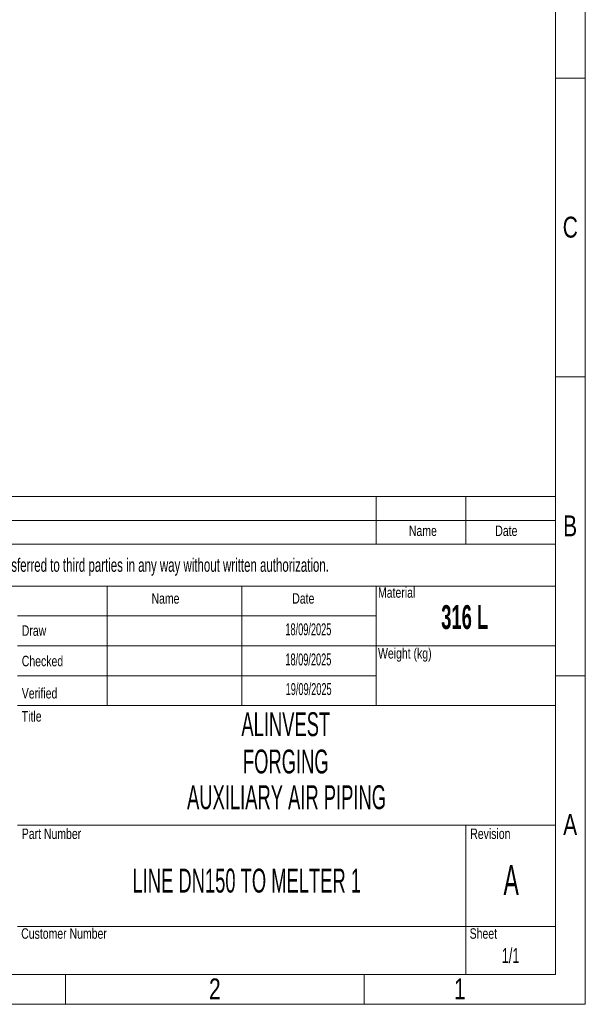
# Model space of a CAD drawing. Header units: millimetres. Extents: x 0 to 594, y 0 to 424.
# Tile 13 of 14: x 496 to 594, y 0 to 171. Entities that reach past the tile are written whole.
import ezdxf

# ---------------------------------------------------------------- set-up
doc = ezdxf.new("R2010")
doc.units = ezdxf.units.MM
doc.header["$LTSCALE"] = 0.25
doc.layers.add('SLD-0', color=179, linetype='Continuous')
doc.styles.add('SLDTEXTSTYLE1', font='TXT', dxfattribs={"width": 0.574367})
doc.styles.add('SLDTEXTSTYLE2', font='TXT', dxfattribs={"width": 0.638186})
doc.styles.add('SLDTEXTSTYLE3', font='TXT', dxfattribs={"width": 0.75})

# ---------------------------------------------------------------- blocks, each defined once
blk = doc.blocks.new('cajetin')
at = {"color": 7, "linetype": 'Continuous', "lineweight": 18}
for p, q in [((861, 615), (861, 0)), ((853.5, 607.5), (853.5, 7.5)), ((853.5, 232.5), (861, 232.5)), ((853.5, 157.5), (861, 157.5)), ((853.5, 82.5), (861, 82.5)), ((853.5, 7.5), (7.5, 7.5)), ((730.5, 7.5), (730.5, 0)), ((805.5, 7.5), (805.5, 0)), ((861, 0), (0, 0))]:
    blk.add_line(p, q, dxfattribs=at)
at = {"color": 7, "linetype": 'Continuous', "lineweight": 0, "char_height": 5.25, "attachment_point": 2, "style": 'SLDTEXTSTYLE3'}
for s, insert in [('C', (857.23, 197.74)), ('B', (857.19, 122.74)), ('A', (857.2, 47.74)), ('2', (768.01, 6.49)), ('1', (829.51, 6.49))]:
    blk.add_mtext(s, dxfattribs=dict(at, insert=insert))

msp = doc.modelspace()

# ---------------------------------------------------------------- linework, layer by layer
at = {"color": 7, "linetype": 'Continuous', "lineweight": 18}
for p, q in [((402.554, 87.9617), (588.8258, 87.9617)), ((557.7805, 87.9617), (557.7805, 79.6829)), ((573.3031, 87.9617), (573.3031, 79.6829)), ((588.8258, 87.9617), (588.8258, 5.1742)), ((402.554, 83.8223), (588.8258, 83.8223)), ((402.554, 79.6829), (588.8258, 79.6829)), ((402.554, 72.439), (588.8258, 72.439)), ((511.2125, 72.439), (511.2125, 51.7422)), ((534.4965, 72.439), (534.4965, 51.7422)), ((557.7805, 72.439), (557.7805, 67.2648)), ((557.7805, 67.2648), (495.6899, 67.2648)), ((557.7805, 67.2648), (557.7805, 62.0906)), ((557.7805, 62.0906), (495.6899, 62.0906)), ((557.7805, 62.0906), (557.7805, 56.9164)), ((557.7805, 62.0906), (588.8258, 62.0906)), ((557.7805, 56.9164), (495.6899, 56.9164)), ((557.7805, 56.9164), (557.7805, 51.7422)), ((495.6899, 51.7422), (511.2125, 51.7422)), ((511.2125, 51.7422), (534.4965, 51.7422)), ((534.4965, 51.7422), (557.7805, 51.7422)), ((557.7805, 51.7422), (588.8258, 51.7422)), ((495.6899, 31.0453), (588.8258, 31.0453)), ((573.3031, 31.0453), (573.3031, 5.1742)), ((495.6899, 13.453), (588.8258, 13.453)), ((402.554, 5.1742), (588.8258, 5.1742))]:
    msp.add_line(p, q, dxfattribs=at)

# ---------------------------------------------------------------- block references
at = {"xscale": 0.689895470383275, "yscale": 0.689895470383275, "zscale": 0.689895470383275}
msp.add_blockref('cajetin', (0, 0), dxfattribs=at)

# ---------------------------------------------------------------- texts
at = {"color": 7, "linetype": 'Continuous', "lineweight": 0}
for s, insert, char_height, attachment_point, style in [('Name', (565.8754, 82.9285), 1.81098, 2, 'SLDTEXTSTYLE3'), ('Date', (580.3263, 82.9285), 1.81098, 2, 'SLDTEXTSTYLE3'), ('Material', (558.1015, 72.2284), 1.81098, 1, 'SLDTEXTSTYLE3'), ('Name', (518.8753, 71.2092), 1.81098, 1, 'SLDTEXTSTYLE3'), ('Date', (543.248, 71.2092), 1.81098, 1, 'SLDTEXTSTYLE3'), ('Draw', (496.4143, 65.6342), 1.81098, 1, 'SLDTEXTSTYLE3'), ('Weight (kg)', (558.1015, 61.7008), 1.810976, 1, 'SLDTEXTSTYLE3'), ('Checked', (496.4143, 60.3598), 1.81098, 1, 'SLDTEXTSTYLE3'), ('Verified', (496.4143, 54.7803), 1.81098, 1, 'SLDTEXTSTYLE3'), ('Title', (496.4143, 50.7841), 1.81098, 1, 'SLDTEXTSTYLE3'), ('ALINVEST', (542.1303, 50.5851), 4.13937, 2, 'SLDTEXTSTYLE1'), ('FORGING ', (542.1303, 44.1264), 4.13937, 2, 'SLDTEXTSTYLE1'), ('Part Number', (496.4143, 30.4499), 1.810976, 1, 'SLDTEXTSTYLE3'), ('Revision', (574.0731, 30.4499), 1.81098, 1, 'SLDTEXTSTYLE3'), ('Customer Number', (496.3135, 13.1674), 1.810976, 1, 'SLDTEXTSTYLE3'), ('Sheet', (573.9722, 13.1674), 1.81098, 1, 'SLDTEXTSTYLE3')]:
    msp.add_mtext(s, dxfattribs=dict(at, insert=insert, char_height=char_height, attachment_point=attachment_point, style=style))
at = {"color": 7, "linetype": 'Continuous', "lineweight": 0, "insert": (573.1138, 69.1394), "char_height": 4.139373, "width": 14.151902, "attachment_point": 2, "style": 'SLDTEXTSTYLE1'}
msp.add_mtext('{\\fAptos|b1|i0|c0|p34;\\C256;316 L}', dxfattribs=at)
at = {"layer": 'SLD-0', "color": 7, "attachment_point": 2}
for s, insert, char_height, style in [('This drawing is property of INSERTEC. Must not be copier or transferred to third parties in any way without written authorization.', (493.2748, 77.2414), 2.3283972, 'SLDTEXTSTYLE2'), ('18/09/2025', (546.0436, 65.9836), 2.06969, 'SLDTEXTSTYLE1'), ('18/09/2025', (546.0434, 60.7626), 2.06969, 'SLDTEXTSTYLE1'), ('19/09/2025', (546.0895, 55.6359), 2.06969, 'SLDTEXTSTYLE1'), ('{\\W0.57437;AUXILIARY AIR PIPING}', (542.2636, 37.9372), 4.139373, 'SLDTEXTSTYLE1'), ('A', (581.1626, 24.1166), 5.1742, 'SLDTEXTSTYLE1'), ('1/1', (581.0594, 9.7296), 2.58711, 'SLDTEXTSTYLE2')]:
    msp.add_mtext(s, dxfattribs=dict(at, insert=insert, char_height=char_height, style=style))
at = {"layer": 'SLD-0', "color": 7, "insert": (535.3736, 23.4956), "char_height": 4.139373, "width": 92.013082, "attachment_point": 2, "style": 'SLDTEXTSTYLE1'}
msp.add_mtext('LINE DN150 TO MELTER 1', dxfattribs=at)

doc.saveas('drawing.dxf')
